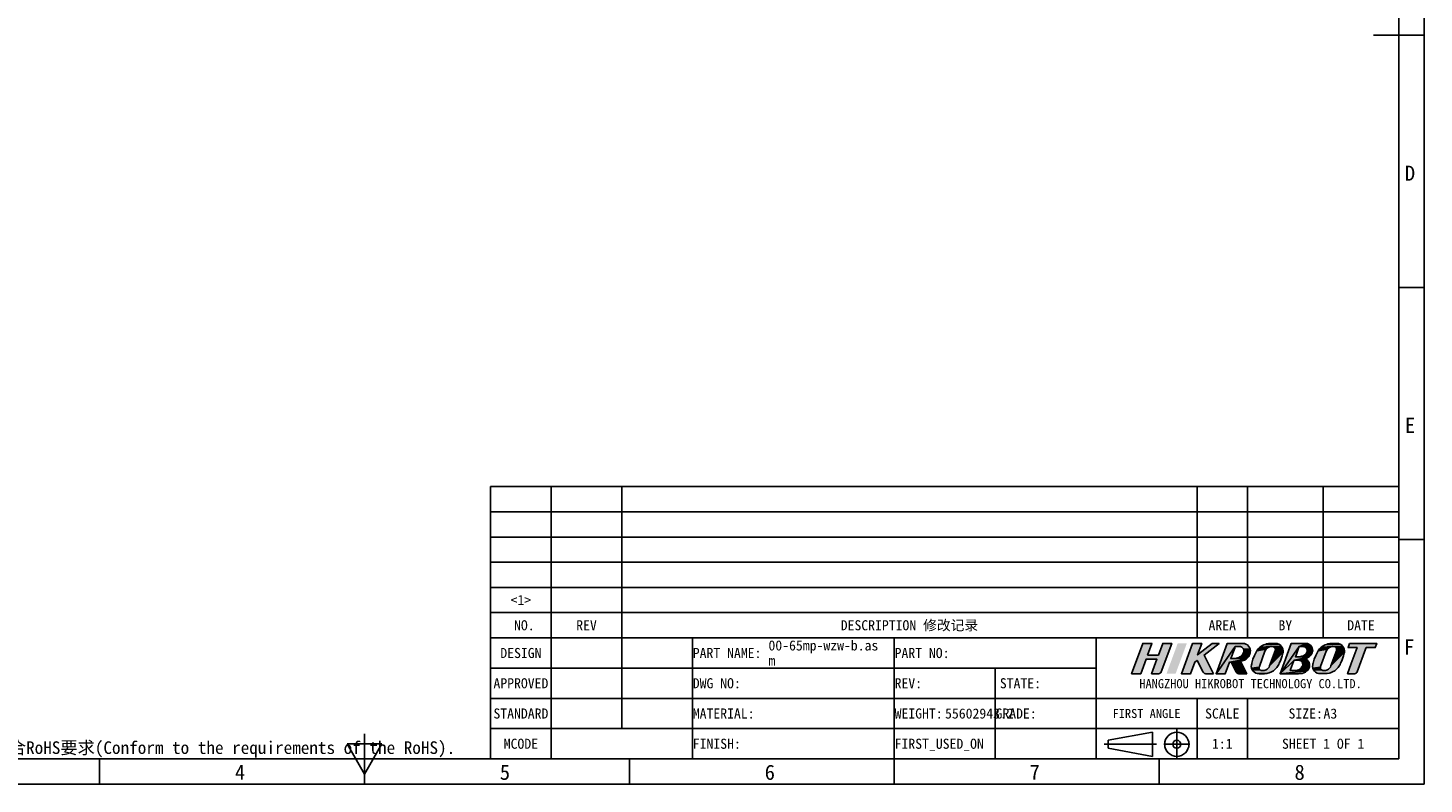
# Model space of a CAD drawing. Header units: millimetres. Extents: x 0 to 420, y 0 to 297.
# Tile 2 of 4: x 143 to 420, y 0 to 150. Entities that reach past the tile are written whole.
import ezdxf
from ezdxf.enums import TextEntityAlignment as Align

# ---------------------------------------------------------------- set-up
doc = ezdxf.new("R2010")
doc.units = ezdxf.units.MM
doc.header["$LTSCALE"] = 23.1
doc.linetypes.add('CENTER', pattern=[0.6, 0.375, -0.075, 0.075, -0.075])
doc.linetypes.add('PHANTOM', pattern=[0.8, 0.45, -0.05, 0.1, -0.05, 0.1, -0.05])
doc.layers.get('0').update_dxf_attribs({"linetype": 'CONTINUOUS'})
doc.layers.add('50_ALL_DETAILS', color=7, linetype='CONTINUOUS')
doc.layers.add('DEFAULT_1', color=7, linetype='CENTER')
doc.styles.get("Standard").update_dxf_attribs({"font": 'simfang.ttf'})
doc.styles.add('TEXTSTYLE_3', font='simfang.ttf')
doc.styles.add('TEXTSTYLE_4', font='simfang.ttf')

# ---------------------------------------------------------------- blocks, each defined once
blk = doc.blocks.new('LOGO-R_BL0', base_point=(386.33, 24.89))
for color, points in [(1, [(365.2, 25.58), (367.34, 25.58), (368.19, 27.89), (370, 27.89), (367.92, 22.26), (367.92, 22.26), (367.92, 22.25), (367.8, 22.07), (367.77, 22.04), (367.59, 21.93), (367.39, 21.89), (365.98, 21.89), (367.04, 24.76), (364.9, 24.76), (363.84, 21.89), (362.04, 21.89), (364.25, 27.89), (366.05, 27.89)]), (1, [(378.28, 21.89), (376.72, 21.89), (376.52, 21.93), (376.5, 21.94), (376.33, 22.05), (376.21, 22.22), (375.02, 24.54), (374.57, 24.19), (373.72, 21.89), (371.92, 21.89), (374.13, 27.89), (375.93, 27.89), (375.1, 25.63), (378.03, 27.89), (379.38, 27.89), (376.38, 25.58)]), (8, [(382.58, 27.28), (378.79, 21.89), (381, 27.89), (381.25, 27.89), (381.44, 27.89), (383.12, 27.89), (383.9, 27.89), (384.06, 27.89), (384.39, 27.86), (384.7, 27.76), (384.7, 27.75), (384.98, 27.59), (385.22, 27.37), (385.4, 27.1), (385.52, 26.8), (384.22, 26.77), (384.14, 26.9), (384.04, 27.02), (383.92, 27.12), (383.88, 27.15), (383.74, 27.22), (383.59, 27.26), (383.43, 27.28), (383.16, 27.28), (383.08, 27.28)]), (8, [(391.2, 27.75), (391.47, 27.59), (391.7, 27.37), (389.8, 27.28), (387.47, 27.13), (387.85, 27.41), (388.26, 27.62), (391.17, 27.76)]), (8, [(390.55, 27.89), (390.87, 27.86), (391.17, 27.76), (388.26, 27.62), (388.69, 27.78), (388.71, 27.79), (389.14, 27.87), (389.37, 27.88), (389.49, 27.89), (389.6, 27.89)]), (8, [(395.47, 27.89), (396.56, 27.89), (396.86, 27.85), (395.24, 27.28), (391.46, 21.89), (393.67, 27.89), (395.11, 27.89), (395.29, 27.89)]), (8, [(395.24, 27.28), (396.86, 27.85), (397.15, 27.75), (397.22, 27.71), (397.48, 27.53), (397.68, 27.3), (397.83, 27.03), (397.84, 26.99), (397.91, 26.69), (397.92, 26.38), (396.81, 26.29), (396.83, 26.43), (396.82, 26.51), (396.8, 26.65), (396.75, 26.78), (396.68, 26.91), (396.59, 27.02), (396.48, 27.11), (396.35, 27.19), (396.26, 27.23), (396.12, 27.26), (395.97, 27.28), (395.7, 27.28), (395.61, 27.28), (395.43, 27.28)]), (8, [(403.35, 27.75), (403.62, 27.59), (403.85, 27.37), (401.95, 27.28), (399.62, 27.13), (400, 27.41), (400.4, 27.63), (403.32, 27.76)]), (8, [(402.7, 27.89), (403.01, 27.86), (403.32, 27.76), (400.4, 27.63), (400.84, 27.78), (400.86, 27.79), (401.29, 27.87), (401.52, 27.89), (401.64, 27.89), (401.75, 27.89)]), (8, [(405.23, 27.89), (407.03, 27.89), (410.63, 27.89), (410.33, 27.07), (408.53, 27.07), (408.41, 26.75), (406.76, 22.26), (406.76, 22.26), (406.66, 22.1), (406.51, 21.97), (406.42, 21.93), (406.23, 21.89), (406.22, 21.89), (404.82, 21.89), (405.56, 23.91), (406.73, 27.07), (404.93, 27.07)]), (8, [(382.16, 24.89), (382.35, 24.89), (382.38, 24.89), (384.74, 24.8), (381.44, 24.19), (380.59, 21.89), (378.79, 21.89), (382.58, 27.28), (382.52, 27.13), (382.46, 26.97), (382.09, 25.96), (381.88, 25.39), (381.77, 25.08), (381.69, 24.89), (381.96, 24.89)]), (8, [(385.52, 26.79), (385.58, 26.47), (385.56, 26.15), (385.54, 26.03), (385.42, 25.64), (385.34, 25.47), (385.25, 25.31), (385.02, 25.03), (384.74, 24.8), (382.38, 24.89), (382.59, 24.9), (382.83, 24.94), (383.07, 25.01), (383.29, 25.1), (383.5, 25.22), (383.52, 25.24), (383.71, 25.38), (383.88, 25.54), (384.02, 25.72), (384.15, 25.91), (384.24, 26.11), (384.28, 26.26), (384.29, 26.42), (384.29, 26.47), (384.27, 26.62), (384.22, 26.77), (385.52, 26.8)]), (8, [(388.56, 26.57), (388.45, 26.33), (387.35, 23.34), (387.31, 23.17), (385.81, 23), (385.76, 23.31), (385.78, 23.63), (385.83, 23.83), (385.86, 23.95), (386.09, 24.75), (386.38, 25.5), (386.65, 26.05), (386.85, 26.42), (388.71, 26.78)]), (8, [(391.06, 23.5), (390.8, 23.11), (390.49, 22.77), (390.13, 22.47), (389.73, 22.23), (389.3, 22.05), (389.06, 21.98), (386.96, 21.92), (386.66, 22.02), (386.63, 22.03), (386.36, 22.19), (386.12, 22.41), (385.94, 22.67), (387.53, 22.64), (387.67, 22.55), (387.76, 22.52), (387.93, 22.5), (388.03, 22.5), (388.3, 22.53), (388.48, 22.58), (388.72, 22.68), (388.93, 22.82), (389.11, 23), (389.27, 23.21), (389.38, 23.44), (392.05, 26.15), (392, 25.95), (391.87, 25.45), (391.8, 25.21), (391.52, 24.45), (391.3, 23.97), (391.19, 23.73)]), (8, [(388.9, 26.96), (388.71, 26.78), (386.85, 26.42), (387.14, 26.8), (389.11, 27.1)]), (8, [(389.35, 27.2), (389.11, 27.1), (387.14, 26.8), (387.47, 27.13), (389.8, 27.28), (389.61, 27.26)]), (8, [(392.02, 26.78), (392.06, 26.47), (392.05, 26.15), (389.38, 23.44), (390.48, 26.44), (390.52, 26.61), (390.52, 26.7), (392.01, 26.81)]), (8, [(389.89, 27.28), (389.8, 27.28), (391.7, 27.37), (391.89, 27.11), (392.01, 26.81), (390.52, 26.7), (390.48, 26.87), (390.41, 27.02), (390.29, 27.14), (390.15, 27.23), (390.06, 27.26)]), (8, [(394.83, 25.27), (394.92, 25.27), (395.2, 25.27), (397.07, 25.14), (394.25, 24.59), (391.46, 21.89), (395.24, 27.28), (395.13, 26.97), (394.55, 25.39), (394.5, 25.27), (394.64, 25.27)]), (8, [(396.38, 24.9), (396.31, 24.89), (396.3, 24.89), (394.25, 24.59), (397.07, 25.14), (396.74, 24.99)]), (8, [(397.65, 25.69), (397.57, 25.58), (397.32, 25.32), (397.07, 25.14), (395.2, 25.27), (395.23, 25.27), (395.48, 25.29), (395.58, 25.3), (395.78, 25.34), (395.9, 25.37), (396.07, 25.44), (396.23, 25.54), (396.39, 25.65), (396.39, 25.65), (397.7, 25.76)]), (8, [(397.91, 26.34), (397.84, 26.04), (397.7, 25.76), (396.39, 25.65), (396.53, 25.78), (396.65, 25.93), (396.72, 26.03), (396.78, 26.16), (396.81, 26.29), (397.92, 26.38)]), (8, [(400.71, 26.57), (400.59, 26.34), (399.49, 23.34), (399.46, 23.17), (397.96, 23), (397.91, 23.32), (397.93, 23.63), (397.98, 23.83), (398.01, 23.95), (398.24, 24.76), (398.53, 25.5), (398.79, 26.05), (399, 26.43), (400.86, 26.78)]), (8, [(403.21, 23.5), (402.95, 23.11), (402.64, 22.77), (402.28, 22.47), (401.88, 22.23), (401.45, 22.05), (401.2, 21.98), (400.77, 21.91), (400.52, 21.9), (399.43, 21.9), (399.11, 21.92), (398.81, 22.02), (398.78, 22.03), (398.51, 22.2), (398.27, 22.41), (398.09, 22.68), (399.68, 22.64), (399.82, 22.56), (399.91, 22.52), (400.08, 22.5), (400.18, 22.5), (400.45, 22.53), (400.63, 22.58), (400.87, 22.68), (401.08, 22.82), (401.26, 23), (401.42, 23.21), (401.53, 23.45), (404.2, 26.15), (404.15, 25.95), (404.02, 25.45), (403.95, 25.23), (403.67, 24.46), (403.45, 23.97), (403.34, 23.74)]), (8, [(401.05, 26.96), (400.86, 26.78), (399, 26.43), (399.29, 26.8), (401.26, 27.1)]), (8, [(401.5, 27.2), (401.26, 27.1), (399.29, 26.8), (399.62, 27.13), (401.95, 27.28), (401.76, 27.26)]), (8, [(404.16, 26.78), (404.21, 26.47), (404.2, 26.15), (401.53, 23.45), (402.63, 26.44), (402.67, 26.61), (402.67, 26.71), (404.16, 26.81)]), (8, [(402.04, 27.28), (401.95, 27.28), (403.85, 27.37), (404.04, 27.11), (404.16, 26.81), (402.67, 26.71), (402.63, 26.87), (402.56, 27.02), (402.44, 27.14), (402.36, 27.2), (402.21, 27.26)]), (8, [(383.61, 24.29), (384.85, 21.89), (383.29, 21.89), (383.1, 21.93), (383.09, 21.93), (382.92, 22.03), (382.79, 22.19), (382.78, 22.21), (382.47, 22.81), (381.76, 24.19), (381.73, 24.19), (381.44, 24.19), (384.74, 24.8), (384.39, 24.6), (383.96, 24.43), (383.59, 24.34)]), (8, [(387.32, 23.01), (387.34, 22.91), (385.94, 22.67), (385.82, 22.97), (385.81, 23), (387.31, 23.17)]), (8, [(394.05, 22.5), (394.33, 22.5), (394.36, 22.5), (396.82, 22.47), (391.46, 21.89), (394.25, 24.59), (394.14, 24.28), (393.55, 22.7), (393.48, 22.5), (393.78, 22.5)]), (8, [(395.1, 21.89), (394.95, 21.89), (391.46, 21.89), (396.82, 22.47), (396.79, 22.44), (396.5, 22.22), (396.18, 22.06), (395.82, 21.96), (395.75, 21.95), (395.35, 21.9), (395.18, 21.9)]), (8, [(394.25, 24.59), (396.3, 24.89), (396.59, 24.77), (396.82, 24.61), (397.03, 24.38), (397.19, 24.11), (397.27, 23.84), (397.31, 23.53), (397.27, 23.22), (397.22, 23.05), (397.08, 22.77), (397.02, 22.69), (395.03, 22.62), (395.2, 22.69), (395.37, 22.79), (395.52, 22.92), (395.52, 22.92), (395.66, 23.07), (395.79, 23.23), (395.84, 23.32), (395.91, 23.46), (395.94, 23.6), (395.96, 23.74), (395.95, 23.81), (395.93, 23.95), (395.88, 24.09), (395.81, 24.22), (395.71, 24.33), (395.6, 24.42), (395.47, 24.5), (395.4, 24.53), (395.25, 24.57), (395.11, 24.58), (394.84, 24.59), (394.56, 24.59)]), (8, [(396.99, 22.66), (396.82, 22.47), (394.36, 22.5), (394.61, 22.52), (394.71, 22.53), (394.91, 22.58), (395.03, 22.62), (397.02, 22.69)]), (8, [(399.46, 23.08), (399.49, 22.91), (398.09, 22.68), (397.97, 22.97), (397.96, 23), (399.46, 23.17)]), (8, [(388.81, 21.93), (388.37, 21.89), (387.28, 21.89), (386.96, 21.92), (389.06, 21.98)])]:
    blk.add_hatch(color=color).paths.add_polyline_path(points)
at = {"color": 1}
for points in [[(365.2, 25.58), (367.34, 25.58), (368.19, 27.89), (370, 27.89), (367.92, 22.26), (367.92, 22.26), (367.92, 22.25), (367.8, 22.07), (367.77, 22.04), (367.59, 21.93), (367.39, 21.89), (365.98, 21.89), (367.04, 24.76), (364.9, 24.76), (363.84, 21.89), (362.04, 21.89), (364.25, 27.89), (366.05, 27.89), (365.2, 25.58)], [(378.28, 21.89), (376.72, 21.89), (376.52, 21.93), (376.5, 21.94), (376.33, 22.05), (376.21, 22.22), (375.02, 24.54), (374.57, 24.19), (373.72, 21.89), (371.92, 21.89), (374.13, 27.89), (375.93, 27.89), (375.1, 25.63), (378.03, 27.89), (379.38, 27.89), (376.38, 25.58), (378.28, 21.89)]]:
    blk.add_lwpolyline(points, dxfattribs=at)
at = {"color": 8}
for points in [[(382.58, 27.28), (378.79, 21.89), (381, 27.89), (381.25, 27.89), (381.44, 27.89), (383.12, 27.89), (383.9, 27.89), (384.06, 27.89), (384.39, 27.86), (384.7, 27.76), (384.7, 27.75), (384.98, 27.59), (385.22, 27.37), (385.4, 27.1), (385.52, 26.8), (384.22, 26.77), (384.14, 26.9), (384.04, 27.02), (383.92, 27.12), (383.88, 27.15), (383.74, 27.22), (383.59, 27.26), (383.43, 27.28), (383.16, 27.28), (383.08, 27.28), (382.58, 27.28)], [(391.2, 27.75), (391.47, 27.59), (391.7, 27.37), (389.8, 27.28), (387.47, 27.13), (387.85, 27.41), (388.26, 27.62), (391.17, 27.76), (391.2, 27.75)], [(390.55, 27.89), (390.87, 27.86), (391.17, 27.76), (388.26, 27.62), (388.69, 27.78), (388.71, 27.79), (389.14, 27.87), (389.37, 27.88), (389.49, 27.89), (389.6, 27.89), (390.55, 27.89)], [(395.47, 27.89), (396.56, 27.89), (396.86, 27.85), (395.24, 27.28), (391.46, 21.89), (393.67, 27.89), (395.11, 27.89), (395.29, 27.89), (395.47, 27.89)], [(395.24, 27.28), (396.86, 27.85), (397.15, 27.75), (397.22, 27.71), (397.48, 27.53), (397.68, 27.3), (397.83, 27.03), (397.84, 26.99), (397.91, 26.69), (397.92, 26.38), (396.81, 26.29), (396.83, 26.43), (396.82, 26.51), (396.8, 26.65), (396.75, 26.78), (396.68, 26.91), (396.59, 27.02), (396.48, 27.11), (396.35, 27.19), (396.26, 27.23), (396.12, 27.26), (395.97, 27.28), (395.7, 27.28), (395.61, 27.28), (395.43, 27.28), (395.24, 27.28)], [(403.35, 27.75), (403.62, 27.59), (403.85, 27.37), (401.95, 27.28), (399.62, 27.13), (400, 27.41), (400.4, 27.63), (403.32, 27.76), (403.35, 27.75)], [(402.7, 27.89), (403.01, 27.86), (403.32, 27.76), (400.4, 27.63), (400.84, 27.78), (400.86, 27.79), (401.29, 27.87), (401.52, 27.89), (401.64, 27.89), (401.75, 27.89), (402.7, 27.89)], [(405.23, 27.89), (407.03, 27.89), (410.63, 27.89), (410.33, 27.07), (408.53, 27.07), (408.41, 26.75), (406.76, 22.26), (406.76, 22.26), (406.66, 22.1), (406.51, 21.97), (406.42, 21.93), (406.23, 21.89), (406.22, 21.89), (404.82, 21.89), (405.56, 23.91), (406.73, 27.07), (404.93, 27.07), (405.23, 27.89)], [(382.16, 24.89), (382.35, 24.89), (382.38, 24.89), (384.74, 24.8), (381.44, 24.19), (380.59, 21.89), (378.79, 21.89), (382.58, 27.28), (382.52, 27.13), (382.46, 26.97), (382.09, 25.96), (381.88, 25.39), (381.77, 25.08), (381.69, 24.89), (381.96, 24.89), (382.16, 24.89)], [(385.52, 26.79), (385.58, 26.47), (385.56, 26.15), (385.54, 26.03), (385.42, 25.64), (385.34, 25.47), (385.25, 25.31), (385.02, 25.03), (384.74, 24.8), (382.38, 24.89), (382.59, 24.9), (382.83, 24.94), (383.07, 25.01), (383.29, 25.1), (383.5, 25.22), (383.52, 25.24), (383.71, 25.38), (383.88, 25.54), (384.02, 25.72), (384.15, 25.91), (384.24, 26.11), (384.28, 26.26), (384.29, 26.42), (384.29, 26.47), (384.27, 26.62), (384.22, 26.77), (385.52, 26.8), (385.52, 26.79)], [(388.56, 26.57), (388.45, 26.33), (387.35, 23.34), (387.31, 23.17), (385.81, 23), (385.76, 23.31), (385.78, 23.63), (385.83, 23.83), (385.86, 23.95), (386.09, 24.75), (386.38, 25.5), (386.65, 26.05), (386.85, 26.42), (388.71, 26.78), (388.56, 26.57)], [(391.06, 23.5), (390.8, 23.11), (390.49, 22.77), (390.13, 22.47), (389.73, 22.23), (389.3, 22.05), (389.06, 21.98), (386.96, 21.92), (386.66, 22.02), (386.63, 22.03), (386.36, 22.19), (386.12, 22.41), (385.94, 22.67), (387.53, 22.64), (387.67, 22.55), (387.76, 22.52), (387.93, 22.5), (388.03, 22.5), (388.3, 22.53), (388.48, 22.58), (388.72, 22.68), (388.93, 22.82), (389.11, 23), (389.27, 23.21), (389.38, 23.44), (392.05, 26.15), (392, 25.95), (391.87, 25.45), (391.8, 25.21), (391.52, 24.45), (391.3, 23.97), (391.19, 23.73), (391.06, 23.5)], [(388.9, 26.96), (388.71, 26.78), (386.85, 26.42), (387.14, 26.8), (389.11, 27.1), (388.9, 26.96)], [(389.35, 27.2), (389.11, 27.1), (387.14, 26.8), (387.47, 27.13), (389.8, 27.28), (389.61, 27.26), (389.35, 27.2)], [(392.02, 26.78), (392.06, 26.47), (392.05, 26.15), (389.38, 23.44), (390.48, 26.44), (390.52, 26.61), (390.52, 26.7), (392.01, 26.81), (392.02, 26.78)], [(389.89, 27.28), (389.8, 27.28), (391.7, 27.37), (391.89, 27.11), (392.01, 26.81), (390.52, 26.7), (390.48, 26.87), (390.41, 27.02), (390.29, 27.14), (390.15, 27.23), (390.06, 27.26), (389.89, 27.28)], [(394.83, 25.27), (394.92, 25.27), (395.2, 25.27), (397.07, 25.14), (394.25, 24.59), (391.46, 21.89), (395.24, 27.28), (395.13, 26.97), (394.55, 25.39), (394.5, 25.27), (394.64, 25.27), (394.83, 25.27)], [(396.38, 24.9), (396.31, 24.89), (396.3, 24.89), (394.25, 24.59), (397.07, 25.14), (396.74, 24.99), (396.38, 24.9)], [(397.65, 25.69), (397.57, 25.58), (397.32, 25.32), (397.07, 25.14), (395.2, 25.27), (395.23, 25.27), (395.48, 25.29), (395.58, 25.3), (395.78, 25.34), (395.9, 25.37), (396.07, 25.44), (396.23, 25.54), (396.39, 25.65), (396.39, 25.65), (397.7, 25.76), (397.65, 25.69)], [(397.91, 26.34), (397.84, 26.04), (397.7, 25.76), (396.39, 25.65), (396.53, 25.78), (396.65, 25.93), (396.72, 26.03), (396.78, 26.16), (396.81, 26.29), (397.92, 26.38), (397.91, 26.34)], [(400.71, 26.57), (400.59, 26.34), (399.49, 23.34), (399.46, 23.17), (397.96, 23), (397.91, 23.32), (397.93, 23.63), (397.98, 23.83), (398.01, 23.95), (398.24, 24.76), (398.53, 25.5), (398.79, 26.05), (399, 26.43), (400.86, 26.78), (400.71, 26.57)], [(403.21, 23.5), (402.95, 23.11), (402.64, 22.77), (402.28, 22.47), (401.88, 22.23), (401.45, 22.05), (401.2, 21.98), (400.77, 21.91), (400.52, 21.9), (399.43, 21.9), (399.11, 21.92), (398.81, 22.02), (398.78, 22.03), (398.51, 22.2), (398.27, 22.41), (398.09, 22.68), (399.68, 22.64), (399.82, 22.56), (399.91, 22.52), (400.08, 22.5), (400.18, 22.5), (400.45, 22.53), (400.63, 22.58), (400.87, 22.68), (401.08, 22.82), (401.26, 23), (401.42, 23.21), (401.53, 23.45), (404.2, 26.15), (404.15, 25.95), (404.02, 25.45), (403.95, 25.23), (403.67, 24.46), (403.45, 23.97), (403.34, 23.74), (403.21, 23.5)], [(401.05, 26.96), (400.86, 26.78), (399, 26.43), (399.29, 26.8), (401.26, 27.1), (401.05, 26.96)], [(401.5, 27.2), (401.26, 27.1), (399.29, 26.8), (399.62, 27.13), (401.95, 27.28), (401.76, 27.26), (401.5, 27.2)], [(404.16, 26.78), (404.21, 26.47), (404.2, 26.15), (401.53, 23.45), (402.63, 26.44), (402.67, 26.61), (402.67, 26.71), (404.16, 26.81), (404.16, 26.78)], [(402.04, 27.28), (401.95, 27.28), (403.85, 27.37), (404.04, 27.11), (404.16, 26.81), (402.67, 26.71), (402.63, 26.87), (402.56, 27.02), (402.44, 27.14), (402.36, 27.2), (402.21, 27.26), (402.04, 27.28)], [(383.61, 24.29), (384.85, 21.89), (383.29, 21.89), (383.1, 21.93), (383.09, 21.93), (382.92, 22.03), (382.79, 22.19), (382.78, 22.21), (382.47, 22.81), (381.76, 24.19), (381.73, 24.19), (381.44, 24.19), (384.74, 24.8), (384.39, 24.6), (383.96, 24.43), (383.59, 24.34), (383.61, 24.29)], [(387.32, 23.01), (387.34, 22.91), (385.94, 22.67), (385.82, 22.97), (385.81, 23), (387.31, 23.17), (387.32, 23.01)], [(394.05, 22.5), (394.33, 22.5), (394.36, 22.5), (396.82, 22.47), (391.46, 21.89), (394.25, 24.59), (394.14, 24.28), (393.55, 22.7), (393.48, 22.5), (393.78, 22.5), (394.05, 22.5)], [(395.1, 21.89), (394.95, 21.89), (391.46, 21.89), (396.82, 22.47), (396.79, 22.44), (396.5, 22.22), (396.18, 22.06), (395.82, 21.96), (395.75, 21.95), (395.35, 21.9), (395.18, 21.9), (395.1, 21.89)], [(394.25, 24.59), (396.3, 24.89), (396.59, 24.77), (396.82, 24.61), (397.03, 24.38), (397.19, 24.11), (397.27, 23.84), (397.31, 23.53), (397.27, 23.22), (397.22, 23.05), (397.08, 22.77), (397.02, 22.69), (395.03, 22.62), (395.2, 22.69), (395.37, 22.79), (395.52, 22.92), (395.52, 22.92), (395.66, 23.07), (395.79, 23.23), (395.84, 23.32), (395.91, 23.46), (395.94, 23.6), (395.96, 23.74), (395.95, 23.81), (395.93, 23.95), (395.88, 24.09), (395.81, 24.22), (395.71, 24.33), (395.6, 24.42), (395.47, 24.5), (395.4, 24.53), (395.25, 24.57), (395.11, 24.58), (394.84, 24.59), (394.56, 24.59), (394.25, 24.59)], [(396.99, 22.66), (396.82, 22.47), (394.36, 22.5), (394.61, 22.52), (394.71, 22.53), (394.91, 22.58), (395.03, 22.62), (397.02, 22.69), (396.99, 22.66)], [(399.46, 23.08), (399.49, 22.91), (398.09, 22.68), (397.97, 22.97), (397.96, 23), (399.46, 23.17), (399.46, 23.08)], [(388.81, 21.93), (388.37, 21.89), (387.28, 21.89), (386.96, 21.92), (389.06, 21.98), (388.81, 21.93)]]:
    blk.add_lwpolyline(points, dxfattribs=at)
at = {"color": 1}
blk.add_solid([(372.97, 27.89), (370.75, 21.89), (371.16, 27.89), (368.95, 21.89)], dxfattribs=at)
at = {"color": 8}
for points in [[(395.83, 27.89), (396.56, 27.89), (395.47, 27.89)], [(387.42, 22.76), (387.53, 22.64), (387.34, 22.91), (385.94, 22.67)], [(399.57, 22.77), (399.68, 22.64), (399.49, 22.91), (398.09, 22.68)]]:
    blk.add_solid(points, dxfattribs=at)

msp = doc.modelspace()

# ---------------------------------------------------------------- linework, layer by layer
at = {"color": 7}
for p, q in [((420, 297), (420, 0)), ((415, 5), (415, 292)), ((419.99435, 148.498), (409.99435, 148.498)), ((414.99442, 98.49867), (419.99435, 98.49867)), ((235, 29), (235, 59)), ((235, 59), (415, 59)), ((247, 29), (247, 59)), ((261, 29), (261, 59)), ((375, 29), (375, 59)), ((385, 29), (385, 59)), ((400, 29), (400, 59)), ((415, 29), (415, 59)), ((235, 54), (415, 54)), ((235, 49), (415, 49)), ((414.99442, 48.49935), (419.99435, 48.49935)), ((235, 44), (415, 44)), ((235, 39), (415, 39)), ((235, 34), (415, 34)), ((235, 29), (415, 29)), ((235, 29), (235, 5)), ((235, 29), (415, 29)), ((247, 29), (247, 5)), ((261, 29), (261, 11)), ((275, 29), (275, 5)), ((315, 29), (315, 5)), ((355, 29), (355, 5)), ((415, 29), (415, 5)), ((235, 23), (355, 23)), ((335, 23), (335, 5)), ((235, 17), (415, 17)), ((375, 17), (375, 5)), ((385, 17), (385, 5)), ((210, 0), (210, 10)), ((235, 11), (415, 11)), ((357.39254, 8.70218), (366.19242, 10.30216)), ((357.39254, 7.1022), (357.39254, 8.70218)), ((366.19242, 5.50222), (366.19242, 10.30216)), ((206.53307, 7.99993), (213.46128, 7.99993)), ((209.99717, 1.99993), (206.53307, 7.99993)), ((209.99717, 1.99993), (213.46128, 7.99993)), ((357.39254, 7.1022), (366.19242, 5.50222)), ((25, 5), (415, 5)), ((157.49788, 0), (157.49788, 4.99993)), ((235, 5), (415, 5)), ((262.49647, 0), (262.49647, 4.99993)), ((314.99576, 0), (314.99576, 4.99993)), ((367.49505, 0), (367.49505, 4.99993)), ((420, 0), (0, 0))]:
    msp.add_line(p, q, dxfattribs=at)
at = {"color": 2}
msp.add_line((209.99717, 0), (209.99717, 4.99993), dxfattribs=at)
at = {"color": 7}
for radius in [2.39997, 0.79999]:
    msp.add_circle((370.99235, 7.90219), radius, dxfattribs=at)
at = {"layer": 'DEFAULT_1', "color": 1, "linetype": 'PHANTOM'}
for p, q in [((370.99175, 10.85209), (370.99175, 4.95275)), ((366.99241, 7.90219), (356.59255, 7.90219)), ((373.59929, 7.892), (368.41536, 7.892))]:
    msp.add_line(p, q, dxfattribs=at)

# ---------------------------------------------------------------- block references
at = {"color": 4}
msp.add_blockref('LOGO-R_BL0', (386.33306, 24.89088), dxfattribs=at)

# ---------------------------------------------------------------- texts
at = {"color": 3, "style": 'TEXTSTYLE_3'}
for s, p in [('D', (416.19573, 119.65383)), ('E', (416.19573, 69.6545)), ('F', (416.03423, 25.70051)), ('4', (184.31614, 0.84699)), ('5', (236.81544, 0.84699)), ('6', (289.31473, 0.84699)), ('7', (341.81402, 0.84699)), ('8', (394.31332, 0.84699))]:
    msp.add_text(s, height=2.99996, dxfattribs=at).set_placement(p)
at = {"color": 3}
msp.add_text('符合RoHS要求(Conform to the requirements of the RoHS).', height=2.5, dxfattribs=at).set_placement((136.10909, 5.97847))
at = {"layer": '50_ALL_DETAILS', "color": 3}
for s, height, p in [(' <1> ', 2, (241, 35.5)), (' NO.', 2, (241, 30.5)), ('DESCRIPTION 修改记录', 2, (318, 30.5)), ('AREA', 2, (380, 30.5)), ('BY', 2, (392.5, 30.5)), ('DATE', 2, (407.5, 30.5)), ('DESIGN', 2, (241, 25)), ('APPROVED', 2, (241, 19)), ('STATE:', 2, (340, 19)), (' HANGZHOU HIKROBOT TECHNOLOGY CO.LTD.', 1.8, (385, 19.02187)), ('STANDARD', 2, (241, 13)), ('FIRST ANGLE', 1.8, (365, 13.1)), ('SCALE', 2, (380, 13)), ('MCODE', 2, (241, 7))]:
    msp.add_text(s, height=height, dxfattribs=at).set_placement(p, align=Align.CENTER)
at = {"layer": '50_ALL_DETAILS', "color": 3, "style": 'TEXTSTYLE_4'}
msp.add_text('REV', height=2, dxfattribs=at).set_placement((254, 30.5), align=Align.CENTER)
at = {"layer": '50_ALL_DETAILS', "color": 7}
for s, p in [('00-65mp-wzw-b.as', (290.0625, 26.5)), ('m', (290.0625, 23.5)), ('55602943.2', (325.0625, 13)), ('A3', (400.0625, 13))]:
    msp.add_text(s, height=2, dxfattribs=at).set_placement(p)
at = {"layer": '50_ALL_DETAILS', "color": 3}
for s, p in [('PART NAME:', (275.0625, 25)), ('PART NO:', (315.0625, 25)), ('DWG NO:', (275.0625, 19)), ('REV:', (315.0625, 19)), ('MATERIAL:', (275.0625, 13)), ('WEIGHT:', (315.0625, 13)), ('GRADE:', (335.0625, 13)), ('FINISH:', (275.0625, 7)), ('FIRST_USED_ON ', (315.0625, 7))]:
    msp.add_text(s, height=2, dxfattribs=at).set_placement(p)
msp.add_text('SIZE:', height=2, dxfattribs=at).set_placement((399.9375, 13), align=Align.RIGHT)
at = {"layer": '50_ALL_DETAILS', "color": 7}
for s, p in [('1:1', (380, 7)), ('SHEET 1 OF 1', (400, 7))]:
    msp.add_text(s, height=2, dxfattribs=at).set_placement(p, align=Align.CENTER)

doc.saveas('drawing.dxf')
